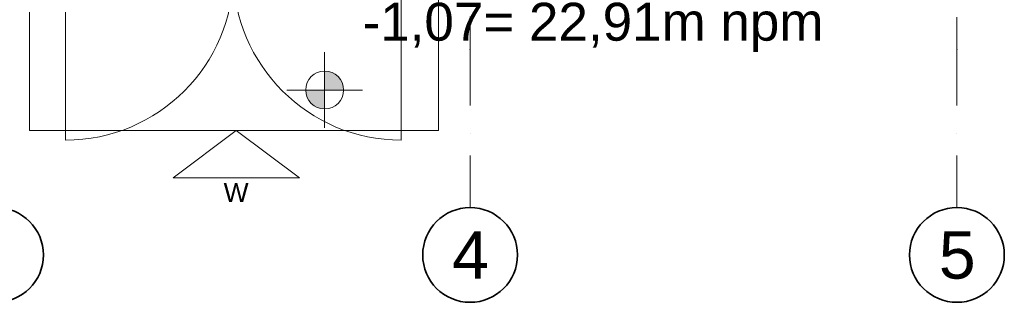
# Model space of a CAD drawing. Header units: millimetres. Extents: x 82175 to 237000, y 24756 to 471700.
# Tile 196 of 256: x 107440 to 113670, y 370772 to 372562. Entities that reach past the tile are written whole.
import ezdxf

# ---------------------------------------------------------------- set-up
doc = ezdxf.new("R2010")
doc.units = ezdxf.units.MM
doc.linetypes.add('Kropki i Kreski', pattern=[6.702778, 3.527778, -1.763889, 0, -1.411111])
for name, color, linetype in [('Drzwi Archicad', 8, 'Continuous'), ('Konstrukcja - Siatka mod', 8, 'Continuous'), ('Konstrukcja - Stropy', 8, 'Continuous'), ('Wnętrze - Umeblowanie', 8, 'Continuous'), ('Wymiarowanie - Poziomy', 8, 'Continuous')]:
    doc.layers.add(name, color=color, linetype=linetype)
doc.styles.add('STYL_AUTOMATYCZNY_1', font='arial.ttf')
doc.styles.add('STYL_AUTOMATYCZNY_4', font='arial.ttf')

msp = doc.modelspace()

# ---------------------------------------------------------------- hatches: boundary and pattern name
at = {"layer": 'Wymiarowanie - Poziomy', "linetype": 'Continuous', "lineweight": 13}
for points in [[(109369.4, 372116.8), (109489.4, 372116.8), (109480.3, 372162.7), (109454.3, 372201.7), (109415.3, 372227.7), (109369.4, 372236.8)], [(109369.4, 372116.8), (109249.4, 372116.8), (109258.5, 372070.9), (109284.6, 372032), (109323.5, 372005.9), (109369.4, 371996.8)]]:
    msp.add_hatch(color=8, dxfattribs=at).paths.add_polyline_path(points)

# ---------------------------------------------------------------- linework, layer by layer
at = {"layer": 'Drzwi Archicad', "color": 8, "linetype": 'Continuous', "lineweight": 13, "ltscale": 100}
for p, q in [((107729.9, 372861), (107729.9, 371799)), ((109853.9, 372861), (109853.9, 371799))]:
    msp.add_line(p, q, dxfattribs=at)
for centre, start, end in [((107729.9, 372861), 270, 0), ((109853.9, 372861), 180, 270)]:
    msp.add_arc(centre, 1062, start, end, dxfattribs=at)
at = {"layer": 'Konstrukcja - Siatka mod', "color": 8, "linetype": 'Kropki i Kreski', "lineweight": 13, "ltscale": 100}
for p, q in [((110290, 389341.7), (110290, 372372.2)), ((113370, 389337), (113370, 372372.2)), ((110290, 372372.2), (110290, 371372.2)), ((113370, 372372.2), (113370, 371372.2))]:
    msp.add_line(p, q, dxfattribs=at)
at = {"layer": 'Konstrukcja - Siatka mod', "color": 8, "linetype": 'Continuous', "lineweight": 35, "ltscale": 100}
for centre in [(107290, 371072.2), (110290, 371072.2), (113370, 371072.2)]:
    msp.add_circle(centre, 300, dxfattribs=at)
at = {"layer": 'Konstrukcja - Siatka mod', "color": 8, "linetype": 'Kropki i Kreski', "lineweight": 13, "ltscale": 100}
for p in [(110290, 372372.2), (110290, 372372.2), (113370, 372372.2), (113370, 372372.2)]:
    msp.add_point(p, dxfattribs=at)
at = {"layer": 'Konstrukcja - Stropy', "color": 8, "linetype": 'Continuous', "lineweight": 13, "ltscale": 100, "flags": 128}
msp.add_lwpolyline([(107501.9, 372861), (107501.9, 371861), (110090, 371861), (110090, 372861)], close=True, dxfattribs=at)
at = {"layer": 'Wnętrze - Umeblowanie', "color": 8, "linetype": 'Continuous', "lineweight": 13, "ltscale": 100}
for p, q in [((108410.6, 371560.9), (108810.6, 371860.9)), ((109210.6, 371560.9), (108810.6, 371860.9)), ((109210.6, 371560.9), (108410.6, 371560.9))]:
    msp.add_line(p, q, dxfattribs=at)
at = {"layer": 'Wymiarowanie - Poziomy', "color": 8, "linetype": 'Continuous', "lineweight": 13, "ltscale": 100}
for p, q in [((109369.4, 371876.8), (109369.4, 372356.8)), ((109129.4, 372116.8), (109609.4, 372116.8))]:
    msp.add_line(p, q, dxfattribs=at)
msp.add_circle((109369.4, 372116.8), 120, dxfattribs=at)

# ---------------------------------------------------------------- texts
at = {"layer": 'Konstrukcja - Siatka mod', "color": 8, "linetype": 'Continuous', "lineweight": 13, "char_height": 300, "attachment_point": 1, "style": 'STYL_AUTOMATYCZNY_1'}
for s, insert in [('\\A1;{\\pql;\\pt0;\\fArial|b0|i0|c238|p0;\\W1.000000;4}', (110175.6, 371222.2)), ('\\A1;{\\pql;\\pt0;\\fArial|b0|i0|c238|p0;\\W1.000000;5}', (113255.6, 371222.2))]:
    msp.add_mtext(s, dxfattribs=dict(at, insert=insert))
at = {"layer": 'Wnętrze - Umeblowanie', "color": 8, "linetype": 'Continuous', "lineweight": 25, "insert": (108888.3, 371467.7), "char_height": 120, "attachment_point": 6, "style": 'STYL_AUTOMATYCZNY_1'}
msp.add_mtext('\\A1;{\\pqr;\\fArial|b0|i0|c238|p0;\\W1.000000;W}', dxfattribs=at)
at = {"layer": 'Wymiarowanie - Poziomy', "color": 8, "linetype": 'Continuous', "lineweight": 13, "insert": (109609.4, 372356.8), "char_height": 240, "width": 2863.464, "attachment_point": 7, "style": 'STYL_AUTOMATYCZNY_4'}
msp.add_mtext('\\A1;{\\pql;\\fArial|b0|i0|c238|p0;\\W1.000000;-1,07= 22,91m npm}', dxfattribs=at)

doc.saveas('drawing.dxf')
